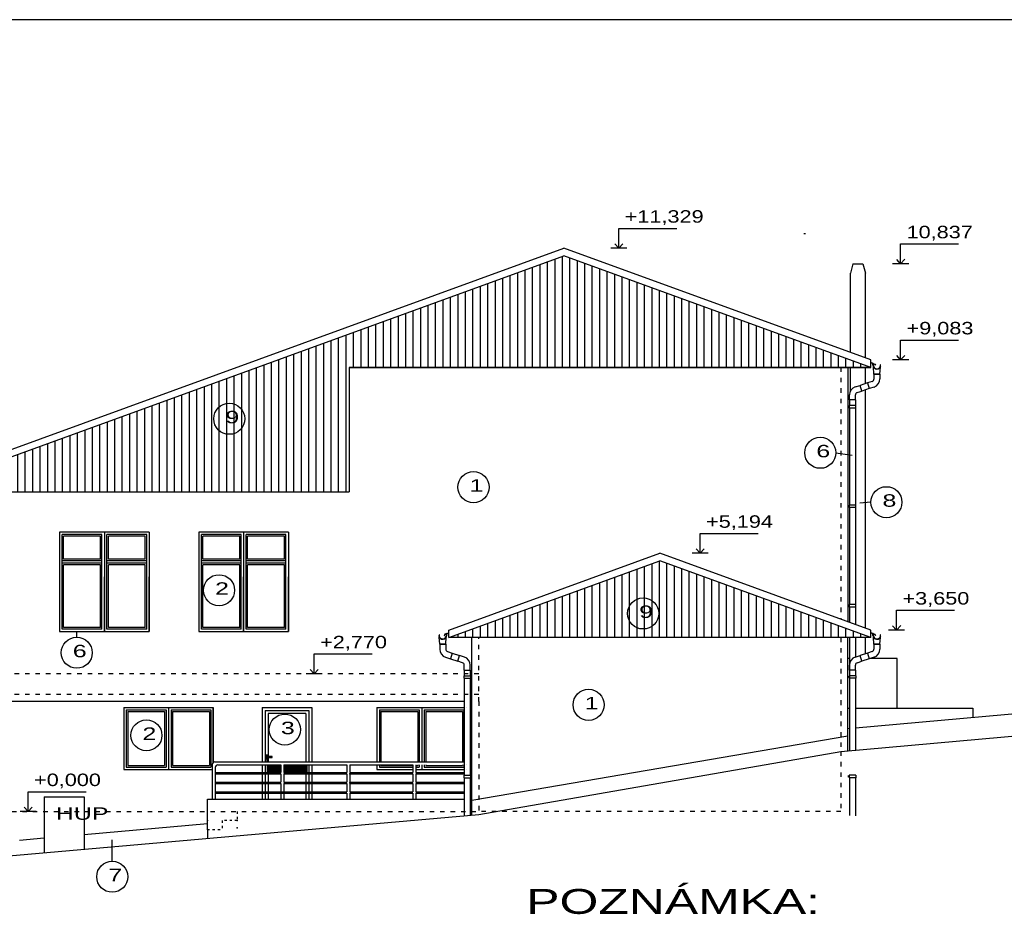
# Model space of a CAD drawing. Extents: x -196363 to 396902, y -489949 to -260582.
# Tile 134 of 256: x 217621 to 237417, y -418127 to -400137. Entities that reach past the tile are written whole.
import ezdxf

# ---------------------------------------------------------------- set-up
doc = ezdxf.new("R2010")
doc.units = 0
doc.header["$MEASUREMENT"] = 0
doc.linetypes.add('DASHED1', pattern=[1, 0.3, -0.4, 0.3])
for name, color, linetype in [('dvere', 1, 'Continuous'), ('koty', 1, 'Continuous'), ('legenda', 1, 'Continuous'), ('navrh', 2, 'Continuous'), ('noszdiv', 1, 'Continuous'), ('okapy', 9, 'Continuous'), ('okna', 2, 'Continuous')]:
    doc.layers.add(name, color=color, linetype=linetype)
doc.styles.add('SPIRITTXTSTYLE1', font='ROMAN')
doc.styles.add('SPIRITTXTSTYLE2', font='txt')
doc.styles.add('SPIRITTXTSTYLE4', font='ORIG')
pattern_1 = [(270.00003, (449634.06, -663350), (150, 7.3e-05), [])]

msp = doc.modelspace()

# ---------------------------------------------------------------- hatches: boundary and pattern name
at = {"layer": 'navrh', "linetype": 'Continuous', "ltscale": 300}
h = msp.add_hatch(dxfattribs=at)
h.set_pattern_fill('ZdivNP', color=2, scale=11.90625, angle=225.000023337, style=0, pattern_type=2)
h.set_pattern_definition(pattern_1)
h.paths.add_polyline_path([(215523.90625, -409628.5), (224243.875, -409628.5), (224243.90625, -407128.53125), (234733.85938, -407128.53125), (228563.21875, -404882.625)], flags=0)
h = msp.add_hatch(dxfattribs=at)
h.set_pattern_fill('ZdivNP', color=2, scale=11.90625, angle=225.000023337, style=0, pattern_type=2)
h.set_pattern_definition(pattern_1)
h.paths.add_polyline_path([(234733.875, -412561.71875), (230491.40625, -411017.625), (226248.9375, -412561.71875)], flags=0)

# ---------------------------------------------------------------- linework, layer by layer
at = {"layer": 'dvere', "color": 2, "linetype": 'Continuous', "ltscale": 300}
for p, q in [((222553.9375, -414026.75, 900), (223433.92188, -414026.75, 900)), ((222553.95312, -414026.71875, 900), (222553.95312, -415061.71875, 900)), ((223373.92188, -414086.71875, 900), (222613.9375, -414086.71875, 900)), ((222613.9375, -414086.71875, 900), (222613.9375, -414956.375, 900)), ((223373.92188, -414086.71875, 900), (223373.92188, -415061.71875, 900)), ((223433.92188, -414026.75, 900), (223433.92188, -415061.71875, 900)), ((222608.32812, -414924.46875, 900), (222568.3125, -414924.46875, 900)), ((222568.3125, -414924.46875, 900), (222568.3125, -415061.71875, 900)), ((222608.32812, -414956.375, 900), (222608.32812, -414924.46875, 900)), ((222553.95312, -415121.71875, 900), (222553.95312, -415271.71875, 900)), ((222699.5625, -414956.375, 900), (222584.5625, -414956.375, 900)), ((222584.5625, -414956.375, 900), (222584.5625, -414971.375, 900)), ((222584.5625, -414971.375, 900), (222699.5625, -414971.375, 900)), ((222593.9375, -415121.71875, 900), (222593.9375, -415264.46875, 900)), ((222593.9375, -415129.40625, 900), (222870.21875, -415129.40625, 900)), ((222608.32812, -415061.71875, 900), (222608.32812, -414971.375, 900)), ((222613.9375, -414971.375, 900), (222613.9375, -415061.71875, 900)), ((222699.5625, -414971.375, 900), (222699.5625, -414956.375, 900)), ((222930.1875, -415129.40625, 900), (223393.92188, -415129.40625, 900)), ((223393.92188, -415129.40625, 900), (223393.92188, -415264.46875, 900)), ((223433.92188, -415121.71875, 900), (223433.92188, -415271.71875, 900)), ((222553.95312, -415301.71875, 900), (222553.95312, -415466.71875, 900)), ((222593.9375, -415144.4375, 900), (222870.21875, -415144.4375, 900)), ((222593.9375, -415159.4375, 900), (222870.21875, -415159.4375, 900)), ((222593.9375, -415174.4375, 900), (222870.21875, -415174.4375, 900)), ((222593.9375, -415189.4375, 900), (222870.21875, -415189.4375, 900)), ((222593.9375, -415204.4375, 900), (222870.21875, -415204.4375, 900)), ((222593.9375, -415219.46875, 900), (222870.21875, -415219.46875, 900)), ((222593.9375, -415234.46875, 900), (222870.21875, -415234.46875, 900)), ((222593.9375, -415249.46875, 900), (222870.21875, -415249.46875, 900)), ((222593.9375, -415264.46875, 900), (222870.21875, -415264.46875, 900)), ((222613.9375, -415264.46875, 900), (222613.9375, -415271.71875, 900)), ((222613.9375, -415301.71875, 900), (222613.9375, -415466.71875, 900)), ((222930.1875, -415144.4375, 900), (223393.92188, -415144.4375, 900)), ((222930.1875, -415159.4375, 900), (223393.92188, -415159.4375, 900)), ((222930.1875, -415174.4375, 900), (223393.92188, -415174.4375, 900)), ((222930.1875, -415189.4375, 900), (223393.92188, -415189.4375, 900)), ((222930.1875, -415204.4375, 900), (223393.92188, -415204.4375, 900)), ((222930.1875, -415219.46875, 900), (223393.92188, -415219.46875, 900)), ((222930.1875, -415234.46875, 900), (223393.92188, -415234.46875, 900)), ((222930.1875, -415249.46875, 900), (223393.92188, -415249.46875, 900)), ((222930.1875, -415264.46875, 900), (223393.92188, -415264.46875, 900)), ((223373.92188, -415264.46875, 900), (223373.92188, -415271.71875, 900)), ((223373.92188, -415301.71875, 900), (223373.92188, -415466.71875, 900)), ((223433.92188, -415301.71875, 900), (223433.92188, -415466.71875, 900)), ((222553.95312, -415496.71875, 900), (222553.95312, -415661.6875, 900)), ((222613.9375, -415496.71875, 900), (222613.95312, -415661.6875, 900)), ((223373.92188, -415496.71875, 900), (223373.92188, -415661.6875, 900)), ((223433.92188, -415496.71875, 900), (223433.92188, -415661.6875, 900)), ((222553.95312, -415691.71875, 900), (222553.95312, -415811.71875, 900)), ((222613.95312, -415691.71875, 900), (222613.95312, -415811.71875, 900)), ((223373.92188, -415691.71875, 900), (223373.92188, -415811.71875, 900)), ((223433.92188, -415691.71875, 900), (223433.92188, -415811.71875, 900))]:
    msp.add_line(p, q, dxfattribs=at)
for p in [(222588.3125, -414999.5, 900), (222642.0625, -414963.90625, 900)]:
    msp.add_point(p, dxfattribs=at)
at = {"layer": 'koty', "color": 1, "linetype": 'Continuous', "ltscale": 304.799988}
for p, q in [((229666.45312, -404732.40625), (229666.45312, -404332.40625)), ((229666.45312, -404732.40625), (229749.79688, -404641.125)), ((229829.17188, -404732.40625), (229503.73438, -404732.40625)), ((229666.45312, -404732.40625), (229587.07812, -404645.09375)), ((235333.07812, -405045.78125), (235333.07812, -404645.78125)), ((235333.07812, -405045.78125), (235253.70312, -404958.46875)), ((235333.07812, -405045.78125), (235416.42188, -404954.5)), ((235495.79688, -405045.78125), (235170.35938, -405045.78125)), ((235333.07812, -406978.53125), (235333.07812, -406578.53125)), ((235495.79688, -406978.53125), (235170.35938, -406978.53125)), ((235333.07812, -406978.53125), (235253.70312, -406891.21875)), ((235333.07812, -406978.53125), (235416.42188, -406887.25)), ((231302.17188, -410867.59375), (231302.17188, -410467.59375)), ((231302.17188, -410867.59375), (231222.79688, -410780.28125)), ((231302.17188, -410867.59375), (231385.51562, -410776.3125)), ((231464.89062, -410867.59375), (231139.45312, -410867.59375)), ((235250.8125, -412411.71875), (235250.8125, -412011.71875)), ((235250.8125, -412411.71875), (235171.4375, -412324.40625)), ((235250.8125, -412411.71875), (235334.15625, -412320.4375)), ((235413.53125, -412411.71875), (235088.09375, -412411.71875)), ((223541.79688, -413291.75), (223541.79688, -412891.75)), ((223704.51562, -413291.75), (223379.07812, -413291.75)), ((223541.79688, -413291.75), (223462.42188, -413204.4375)), ((223541.79688, -413291.75), (223625.14062, -413200.46875)), ((217790.26562, -416061.75), (217790.26562, -415661.75)), ((217952.98438, -416061.75), (217627.54688, -416061.75)), ((217790.26562, -416061.75), (217710.89062, -415974.4375)), ((217790.26562, -416061.75), (217873.60938, -415970.46875))]:
    msp.add_line(p, q, dxfattribs=at)
at = {"layer": 'koty', "color": 1, "linetype": 'Continuous', "ltscale": 509.015991}
for p, q in [((229666.45312, -404332.40625, -1154.94592), (230832.96875, -404332.40625, -1154.94592)), ((235333.07812, -404645.78125, -1154.94592), (236499.57812, -404645.78125, -1154.94592)), ((235333.07812, -406578.53125, -1154.94592), (236499.57812, -406578.53125, -1154.94592)), ((231302.17188, -410467.59375, -1154.94592), (232468.64062, -410467.59375, -1154.94592)), ((235250.8125, -412011.71875, -1154.94592), (236417.29688, -412011.71875, -1154.94592)), ((223541.79688, -412891.75, -1154.94592), (224708.29688, -412891.75, -1154.94592)), ((217790.26562, -415661.75, -1154.94592), (218956.78125, -415661.75, -1154.94592))]:
    msp.add_line(p, q, dxfattribs=at)
at = {"layer": 'legenda', "color": 1, "linetype": 'Continuous', "ltscale": 600}
msp.add_line((245081.375, -400136.5625, 3523.79956), (203081.39062, -400136.5625, 3523.79956), dxfattribs=at)
at = {"layer": 'legenda', "color": 1, "linetype": 'Continuous', "ltscale": 300}
for p, q in [((234030.14062, -408845.625, 10), (234360.89062, -408893.75, 10)), ((234734.96875, -409839.59375, 10), (234513.76562, -409861.40625, 10)), ((218767.71875, -412554.21875, 10), (218767.71875, -412441.75, 10)), ((219481.34375, -417057.875, 10), (219477.10938, -416629.5, 10))]:
    msp.add_line(p, q, dxfattribs=at)
for centre in [(221835.3125, -408162.15625, -1723.79968), (233717.67188, -408845.625, -1723.79968), (226745.70312, -409536.65625, -1723.79968), (235047.4375, -409839.59375, -1723.79968), (221628.4375, -411609.8125, -1723.79968), (230155.60938, -412076.65625, -1723.79968), (218767.71875, -412866.6875, -1723.79968), (229059.39062, -413913.5625, -1723.79968), (222951.48438, -414413.09375, -1723.79968), (220169.03125, -414527.75, -1723.79968), (219481.34375, -417370.3125, -1723.79968)]:
    msp.add_circle(centre, 312.45789, dxfattribs=at)
at = {"layer": 'navrh', "color": 2, "linetype": 'Continuous', "ltscale": 300}
for p, q in [((215523.90625, -409478.5, 900), (228563.21875, -404732.625, 900)), ((234733.85938, -406978.53125, 900), (228563.21875, -404732.625, 900)), ((215523.90625, -409628.5, 900), (228563.21875, -404882.625, 900)), ((234733.85938, -407128.53125, 900), (228563.21875, -404882.625, 900)), ((234733.85938, -407128.53125, 900), (234733.85938, -406978.53125, 900)), ((224243.90625, -407128.53125, 900), (224243.875, -409628.5, 900)), ((224243.90625, -407128.53125, 900), (234733.85938, -407128.53125, 900)), ((234733.85938, -407128.53125, 900), (224243.90625, -407128.53125, 900)), ((215523.90625, -409628.5, 900), (224243.875, -409628.5, 900)), ((219323.9375, -410441.75, 900), (218423.95312, -410441.75, 900)), ((220223.92188, -410441.75, 900), (219323.9375, -410441.75, 900)), ((222123.92188, -410441.75, 900), (221223.9375, -410441.75, 900)), ((223023.90625, -410441.75, 900), (222123.92188, -410441.75, 900)), ((226248.9375, -412411.71875, 900), (230491.40625, -410867.59375, 900)), ((234733.875, -412411.71875, 900), (230491.40625, -410867.59375, 900)), ((226248.9375, -412561.71875, 900), (230491.40625, -411017.625, 900)), ((234733.875, -412561.71875, 900), (230491.40625, -411017.625, 900)), ((226248.9375, -412561.71875, 900), (226248.9375, -412411.71875, 900)), ((234733.875, -412561.71875, 900), (226248.9375, -412561.71875, 900)), ((226708.9375, -416134.0625, 900), (226708.9375, -412561.71875, 900)), ((234273.90625, -414839.125, 900), (234273.90625, -412561.71875, 900)), ((234733.875, -412561.71875, 900), (234733.875, -412411.71875, 900)), ((226558.95312, -413846.75, 900), (215983.9375, -413846.75, 900)), ((226708.9375, -413846.75, 900), (226678.95312, -413846.75, 900)), ((221493.95312, -415111.71875, 900), (221493.95312, -415811.71875, 900)), ((221543.95312, -415061.71875, 900), (226558.95312, -415061.71875, 900)), ((221603.96875, -415121.71875, 900), (222870.21875, -415121.71875, 900)), ((222870.21875, -415121.71875, 900), (222870.21875, -415271.71875, 900)), ((222930.1875, -415121.71875, 900), (224196.45312, -415121.71875, 900)), ((222930.1875, -415121.71875, 900), (222930.1875, -415271.71875, 900)), ((224196.45312, -415121.71875, 900), (224196.45312, -415271.71875, 900)), ((224256.45312, -415121.71875, 900), (225522.6875, -415121.71875, 900)), ((224256.45312, -415121.71875, 900), (224256.45312, -415271.71875, 900)), ((225522.6875, -415121.71875, 900), (225522.6875, -415271.71875, 900)), ((225582.70312, -415121.71875, 900), (225582.70312, -415271.71875, 900)), ((225582.70312, -415121.71875, 900), (225582.70312, -415121.71875, 900)), ((226603.92188, -415121.71875, 900), (226603.92188, -415121.71875, 900)), ((226678.95312, -415061.71875, 900), (226708.9375, -415061.71875, 900)), ((226678.95312, -415121.71875, 900), (226708.9375, -415121.71875, 900)), ((221553.98438, -415171.71875, 900), (221553.98438, -415811.71875, 900)), ((221553.98438, -415271.71875, 900), (222870.21875, -415271.71875, 900)), ((221553.98438, -415301.71875, 900), (222870.21875, -415301.71875, 900)), ((222870.21875, -415301.71875, 900), (222870.21875, -415466.71875, 900)), ((222930.1875, -415271.71875, 900), (224196.45312, -415271.71875, 900)), ((222930.1875, -415301.71875, 900), (222930.1875, -415466.71875, 900)), ((222930.1875, -415301.71875, 900), (224196.45312, -415301.71875, 900)), ((224196.45312, -415301.71875, 900), (224196.45312, -415466.71875, 900)), ((224256.45312, -415271.71875, 900), (225522.6875, -415271.71875, 900)), ((224256.45312, -415301.71875, 900), (225522.6875, -415301.71875, 900)), ((224256.45312, -415301.71875, 900), (224256.45312, -415466.71875, 900)), ((225522.6875, -415301.71875, 900), (225522.6875, -415466.71875, 900)), ((225582.70312, -415271.71875, 900), (226558.95312, -415271.71875, 900)), ((225582.70312, -415301.71875, 900), (226558.95312, -415301.71875, 900)), ((225582.70312, -415301.71875, 900), (225582.70312, -415466.71875, 900)), ((226678.95312, -415271.71875, 900), (226708.9375, -415271.71875, 900)), ((226678.95312, -415301.71875, 900), (226708.9375, -415301.71875, 900)), ((221553.98438, -415466.71875, 900), (222870.21875, -415466.71875, 900)), ((221553.98438, -415496.71875, 900), (222870.21875, -415496.71875, 900)), ((222870.21875, -415496.71875, 900), (222870.21875, -415661.6875, 900)), ((222930.1875, -415466.71875, 900), (224196.45312, -415466.71875, 900)), ((222930.1875, -415496.71875, 900), (222930.1875, -415661.6875, 900)), ((222930.1875, -415496.71875, 900), (224196.45312, -415496.71875, 900)), ((224196.45312, -415496.71875, 900), (224196.45312, -415661.6875, 900)), ((224256.45312, -415466.71875, 900), (225522.6875, -415466.71875, 900)), ((224256.45312, -415496.71875, 900), (225522.6875, -415496.71875, 900)), ((224256.45312, -415496.71875, 900), (224256.45312, -415661.6875, 900)), ((225522.6875, -415496.71875, 900), (225522.6875, -415661.6875, 900)), ((225582.70312, -415466.71875, 900), (226558.95312, -415466.71875, 900)), ((225582.70312, -415496.71875, 900), (226558.95312, -415496.71875, 900)), ((225582.70312, -415496.71875, 900), (225582.70312, -415661.6875, 900)), ((226678.95312, -415466.71875, 900), (226708.9375, -415466.71875, 900)), ((226678.95312, -415496.71875, 900), (226708.9375, -415496.71875, 900)), ((221553.98438, -415661.6875, 900), (224196.45312, -415661.6875, 900)), ((221553.98438, -415691.71875, 900), (224196.45312, -415691.71875, 900)), ((222870.21875, -415691.71875, 900), (222870.21875, -415811.71875, 900)), ((222930.1875, -415691.71875, 900), (222930.1875, -415811.71875, 900)), ((224196.45312, -415691.71875, 900), (224196.45312, -415811.71875, 900)), ((224256.45312, -415661.6875, 900), (225522.6875, -415661.6875, 900)), ((224256.45312, -415691.71875, 900), (224256.45312, -415811.71875, 900)), ((224256.45312, -415691.71875, 900), (225522.6875, -415691.71875, 900)), ((225522.6875, -415691.71875, 900), (225522.6875, -415811.71875, 900)), ((225582.70312, -415661.6875, 900), (226558.95312, -415661.6875, 900)), ((225582.70312, -415691.71875, 900), (226558.95312, -415691.71875, 900)), ((225582.70312, -415691.71875, 900), (225582.70312, -415811.71875, 900)), ((226678.95312, -415661.6875, 900), (226708.9375, -415661.6875, 900)), ((226678.95312, -415691.71875, 900), (226708.9375, -415691.71875, 900)), ((221393.96875, -416421.09375, 900), (221393.96875, -415811.71875, 900)), ((221393.96875, -415811.71875, 900), (226558.95312, -415811.71875, 900)), ((226678.95312, -415811.71875, 900), (226708.9375, -415811.71875, 900)), ((221393.96875, -416421.09375, 900), (221393.96875, -416600.78125, 900))]:
    msp.add_line(p, q, dxfattribs=at)
at = {"layer": 'navrh', "color": 2, "linetype": 'DASHED1', "ltscale": 300}
for p, q in [((226848.9375, -413846.75, 900), (226848.9375, -412561.71875, 900)), ((217253.9375, -416061.71875, 900), (226817.76562, -416061.71875, 900))]:
    msp.add_line(p, q, dxfattribs=at)
at = {"layer": 'navrh', "color": 2, "linetype": 'DASHED1', "ltscale": 150}
for p, q in [((221993.9375, -416061.75, 900), (221993.9375, -416241.40625, 900)), ((221993.9375, -416241.40625, 900), (221693.95312, -416241.40625, 900)), ((221693.95312, -416241.40625, 900), (221693.95312, -416421.09375, 900)), ((221393.96875, -416421.09375, 900), (221693.95312, -416421.09375, 900))]:
    msp.add_line(p, q, dxfattribs=at)
at = {"layer": 'navrh', "color": 2, "linetype": 'Continuous', "ltscale": 300}
for centre in [(221543.95312, -415111.71875, 900), (221603.96875, -415171.71875, 900)]:
    msp.add_arc(centre, 50, 90.000002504, 180.000005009, dxfattribs=at)
for p in [(224256.45312, -415301.71875, 900), (224256.45312, -415481.71875, 900), (221393.96875, -416241.40625, 900), (221993.9375, -416241.40625, 900), (221993.9375, -416241.40625, 900), (221393.96875, -416421.09375, 900), (221993.9375, -416385.96875, 900), (221993.9375, -416385.96875, 900)]:
    msp.add_point(p, dxfattribs=at)
at = {"layer": 'noszdiv', "color": 1, "linetype": 'DASHED1', "ltscale": 300}
for p, q in [((233418.90625, -404439.75, 2623.80005), (233388.92188, -404439.75, 2623.80005)), ((226848.9375, -413291.75, 2623.80005), (216123.9375, -413291.75, 2623.80005)), ((226848.9375, -413706.71875, 2623.80005), (216123.9375, -413706.71875, 2623.80005)), ((226848.9375, -413846.75, 2623.80005), (226848.9375, -416121.75, 2623.80005)), ((234133.90625, -413831.75, 2623.80005), (234133.90625, -414851.71875, 2623.80005)), ((234133.90625, -414851.71875, 2623.80005), (234133.90625, -416061.71875, 2623.80005)), ((234133.90625, -416061.71875, 2623.80005), (226848.9375, -416061.71875, 2623.80005))]:
    msp.add_line(p, q, dxfattribs=at)
at = {"layer": 'noszdiv', "color": 2, "linetype": 'Continuous', "ltscale": 250}
for p, q in [((234373.90625, -405045.78125), (234323.90625, -405232.40625)), ((234323.90625, -406829.34375), (234323.90625, -405232.40625)), ((234373.90625, -405045.78125), (234573.89062, -405045.78125)), ((234573.89062, -405045.78125), (234623.89062, -405232.4375)), ((234623.89062, -406938.53125), (234623.89062, -405232.4375)), ((234323.875, -407601.875), (234323.875, -407128.53125)), ((234623.89062, -407454.53125), (234623.89062, -407128.53125)), ((234623.89062, -412371.6875), (234623.89062, -407580.71875)), ((234623.89062, -412887.6875), (234623.89062, -412561.71875)), ((234303.8125, -412981.8125), (234273.90625, -412981.8125)), ((235263.90625, -412981.8125), (234722.60938, -412981.8125)), ((235263.90625, -413981.75), (235263.90625, -412981.8125))]:
    msp.add_line(p, q, dxfattribs=at)
at = {"layer": 'noszdiv', "color": 2, "linetype": 'DASHED1', "ltscale": 300}
for p, q in [((234133.875, -407128.53125, 2623.80005), (234133.90625, -412193.34375, 2623.80005)), ((218423.95312, -410441.75, 2623.80005), (218423.95312, -412441.75, 2623.80005)), ((234133.90625, -412561.71875, 2623.80005), (234133.90625, -413831.75, 2623.80005))]:
    msp.add_line(p, q, dxfattribs=at)
at = {"layer": 'noszdiv', "color": 2, "linetype": 'Continuous', "ltscale": 300}
for p, q in [((234273.875, -407128.53125, 2623.80005), (234273.90625, -412244.3125, 2623.80005)), ((219323.9375, -410441.75, 2623.80005), (219323.9375, -412441.75, 2623.80005)), ((221223.9375, -410441.75, 2623.80005), (221223.9375, -412441.75, 2623.80005)), ((222123.92188, -410441.75, 2623.80005), (222123.92188, -412441.75, 2623.80005)), ((219323.9375, -412441.75, 2623.80005), (219323.9375, -411341.75, 2623.80005)), ((220223.92188, -412441.75, 2623.80005), (220223.92188, -411341.75, 2623.80005)), ((222123.92188, -412441.75, 2623.80005), (222123.92188, -411341.75, 2623.80005)), ((223023.90625, -412441.75, 2623.80005), (223023.90625, -411341.75, 2623.80005)), ((218423.95312, -412441.75, 2623.80005), (219323.9375, -412441.75, 2623.80005)), ((219323.9375, -412441.75, 2623.80005), (220223.92188, -412441.75, 2623.80005)), ((221223.9375, -412441.75, 2623.80005), (222123.92188, -412441.75, 2623.80005)), ((222123.92188, -412441.75, 2623.80005), (223023.90625, -412441.75, 2623.80005)), ((219713.92188, -413966.71875, 2623.80005), (219713.92188, -415216.71875, 2623.80005)), ((221513.89062, -415071.78125, 2623.80005), (221513.89062, -413966.71875, 2623.80005)), ((222493.9375, -413966.75, 2623.80005), (223493.9375, -413966.71875, 2623.80005)), ((222493.9375, -413966.75, 2623.80005), (222493.9375, -415061.71875, 2623.80005)), ((223493.9375, -413966.71875, 2623.80005), (223493.9375, -415061.71875, 2623.80005)), ((224803.9375, -413966.71875, 2623.80005), (224803.9375, -415061.71875, 2623.80005)), ((226708.9375, -415834.0625, 2623.80005), (234273.90625, -414539.125, 2623.80005)), ((222493.9375, -415121.71875, 2623.80005), (222493.9375, -415271.71875, 2623.80005)), ((223493.9375, -415121.71875, 2623.80005), (223493.9375, -415271.71875, 2623.80005)), ((224803.9375, -415121.71875, 2623.80005), (224803.9375, -415216.71875, 2623.80005)), ((219713.92188, -415216.71875, 2623.80005), (221493.95312, -415216.71875, 2623.80005)), ((222493.9375, -415301.71875, 2623.80005), (222493.9375, -415466.71875, 2623.80005)), ((223493.9375, -415301.71875, 2623.80005), (223493.9375, -415466.71875, 2623.80005)), ((224803.9375, -415216.71875, 2623.80005), (225522.6875, -415216.71875, 2623.80005)), ((225582.70312, -415216.71875, 2623.80005), (226558.95312, -415216.71875, 2623.80005)), ((226603.92188, -415216.71875, 2623.80005), (226603.92188, -415216.71875, 2623.80005)), ((222493.9375, -415496.71875, 2623.80005), (222493.9375, -415661.6875, 2623.80005)), ((223493.9375, -415496.71875, 2623.80005), (223493.9375, -415661.6875, 2623.80005)), ((222493.9375, -415691.71875, 2623.80005), (222493.9375, -415811.71875, 2623.80005)), ((223493.9375, -415691.71875, 2623.80005), (223493.9375, -415811.71875, 2623.80005)), ((218113.9375, -415761.75, 2623.80005), (218113.9375, -416888.8125, 2623.80005)), ((218113.9375, -415761.75, 2623.80005), (218913.9375, -415761.75, 2623.80005)), ((218913.9375, -415761.75, 2623.80005), (218913.9375, -416818.5625, 2623.80005)), ((218913.9375, -416518.5625, 2623.80005), (221393.96875, -416300.78125, 2623.80005)), ((217613.9375, -416632.71875, 2623.80005), (218113.9375, -416588.8125, 2623.80005))]:
    msp.add_line(p, q, dxfattribs=at)
at = {"layer": 'noszdiv', "color": 1, "linetype": 'Continuous', "ltscale": 300}
for p, q in [((234273.90625, -413981.75, 2623.80005), (234303.85938, -413981.75, 2623.80005)), ((234423.875, -414375.59375, 2623.80005), (238819.75, -413979.59375, 2623.80005)), ((234423.875, -413981.75, 2623.80005), (236783.89062, -413981.75, 2623.80005)), ((236783.89062, -413981.75, 2623.80005), (236783.89062, -414163, 2623.80005)), ((234133.90625, -414851.71875, 2623.80005), (238838.35938, -414427.90625, 2623.80005)), ((234273.90625, -414389.125, 2623.80005), (234303.85938, -414386.40625, 2623.80005)), ((226848.9375, -416121.75, 2623.80005), (234133.90625, -414851.71875, 2623.80005)), ((211703.9375, -417451.71875, 2623.80005), (226848.9375, -416121.75, 2623.80005))]:
    msp.add_line(p, q, dxfattribs=at)
at = {"layer": 'okapy', "color": 9, "linetype": 'Continuous', "ltscale": 0.00079375}
for p, q in [((234780.82812, -407048.875), (234733.85938, -407031.75)), ((234776.8125, -407050.9375), (234733.85938, -407035.3125)), ((234776.8125, -407084.125), (234776.8125, -407050.9375)), ((234780.82812, -407084.125), (234780.82812, -407048.875)), ((234780.82812, -407048.875), (234814.25, -407061.03125)), ((234784.54688, -407107.40625), (234782.85938, -407084.03125)), ((234795.8125, -407263.09375), (234785.45312, -407120)), ((234819.35938, -407086.46875), (234813.65625, -407074.21875)), ((234814.25, -407061.03125), (234824.90625, -407083.875)), ((234824.90625, -407083.875), (234819.35938, -407086.46875)), ((234915.8125, -407263.09375), (234926.40625, -407119.59375)), ((234927.375, -407106.625), (234929.01562, -407084.03125)), ((234933.625, -407097.84375), (234929.6875, -407097.125)), ((234761.28125, -407409.875), (234666.1875, -407440.78125)), ((234915.8125, -407263.09375), (234795.8125, -407263.09375)), ((234795.8125, -407263.09375), (234795.8125, -407288.09375)), ((234795.8125, -407263.09375), (234795.8125, -407362.3125)), ((234795.8125, -407263.09375), (234915.8125, -407263.09375)), ((234915.8125, -407263.09375), (234915.8125, -407288.09375)), ((234915.8125, -407263.09375), (234915.8125, -407361.71875)), ((234421.28125, -407520.34375), (234516.39062, -407489.4375)), ((234458.375, -407634.46875), (234553.46875, -407603.5625)), ((234666.1875, -407440.78125), (234516.39062, -407489.4375)), ((234553.46875, -407603.5625), (234516.39062, -407489.4375)), ((234703.26562, -407554.90625), (234553.46875, -407603.5625)), ((234666.1875, -407440.78125), (234703.26562, -407554.90625)), ((234798.375, -407524.03125), (234703.26562, -407554.90625)), ((234303.8125, -407781.25), (234303.8125, -407682.625)), ((234303.8125, -407781.25), (234303.8125, -407897.4375)), ((234423.8125, -407781.25), (234303.8125, -407781.25)), ((234423.8125, -407781.25), (234423.8125, -407682.03125)), ((234423.8125, -407781.25), (234423.8125, -407897.4375)), ((234298.82812, -407918.4375), (234273.84375, -407918.4375)), ((234298.82812, -407926.46875), (234273.84375, -407926.46875)), ((234298.82812, -407897.4375), (234298.82812, -407947.4375)), ((234428.82812, -407897.4375), (234298.82812, -407897.4375)), ((234428.82812, -407947.4375), (234298.82812, -407947.4375)), ((234303.8125, -407947.4375), (234303.8125, -409897.4375)), ((234423.8125, -407947.4375), (234423.8125, -409897.4375)), ((234428.82812, -407897.4375), (234428.82812, -407947.4375)), ((234298.82812, -409918.4375), (234273.84375, -409918.4375)), ((234298.82812, -409926.46875), (234273.84375, -409926.46875)), ((234298.82812, -409897.4375), (234298.82812, -409947.4375)), ((234428.82812, -409897.4375), (234298.82812, -409897.4375)), ((234428.82812, -409947.4375), (234298.82812, -409947.4375)), ((234303.8125, -409947.4375), (234303.8125, -411897.4375)), ((234423.8125, -409947.4375), (234423.8125, -411897.4375)), ((234428.82812, -409897.4375), (234428.82812, -409947.4375)), ((234298.82812, -411918.4375), (234273.84375, -411918.4375)), ((234298.82812, -411926.46875), (234273.84375, -411926.46875)), ((234298.82812, -411897.4375), (234298.82812, -411947.4375)), ((234428.82812, -411897.4375), (234298.82812, -411897.4375)), ((234428.82812, -411947.4375), (234298.82812, -411947.4375)), ((234303.8125, -411947.4375), (234303.8125, -412255.1875)), ((234423.8125, -411947.4375), (234423.8125, -412298.84375)), ((234428.82812, -411897.4375), (234428.82812, -411947.4375)), ((226049.15625, -412531), (226053.10938, -412530.3125)), ((226055.40625, -412539.78125), (226053.78125, -412517.21875)), ((226066.96875, -412696.28125), (226056.375, -412552.75)), ((226168.54688, -412494.1875), (226157.875, -412517.03125)), ((226157.875, -412517.03125), (226163.4375, -412519.625)), ((226163.4375, -412519.625), (226169.14062, -412507.375)), ((226201.95312, -412482.03125), (226168.54688, -412494.1875)), ((226186.96875, -412696.28125), (226197.34375, -412553.1875)), ((226198.23438, -412540.5625), (226199.92188, -412517.21875)), ((226201.95312, -412482.03125), (226248.9375, -412464.90625)), ((226201.95312, -412517.28125), (226201.95312, -412482.03125)), ((226205.96875, -412484.09375), (226248.9375, -412468.46875)), ((226205.96875, -412517.28125), (226205.96875, -412484.09375)), ((234303.8125, -412561.71875), (234303.8125, -413897.4375)), ((234423.8125, -412561.71875), (234423.8125, -412952.71875)), ((234780.85938, -412482.03125), (234733.875, -412464.90625)), ((234776.84375, -412484.09375), (234733.875, -412468.46875)), ((234776.84375, -412517.28125), (234776.84375, -412484.09375)), ((234780.85938, -412517.28125), (234780.85938, -412482.03125)), ((234780.85938, -412482.03125), (234814.26562, -412494.1875)), ((234784.57812, -412540.5625), (234782.89062, -412517.21875)), ((234795.84375, -412696.28125), (234785.46875, -412553.1875)), ((234819.375, -412519.625), (234813.67188, -412507.375)), ((234814.26562, -412494.1875), (234824.9375, -412517.03125)), ((234824.9375, -412517.03125), (234819.375, -412519.625)), ((234915.84375, -412696.28125), (234926.4375, -412552.75)), ((234927.40625, -412539.78125), (234929.04688, -412517.21875)), ((234933.65625, -412531), (234929.70312, -412530.3125)), ((226066.96875, -412696.28125), (226186.96875, -412696.28125)), ((226066.96875, -412696.28125), (226066.96875, -412721.28125)), ((226186.96875, -412696.28125), (226066.96875, -412696.28125)), ((226066.96875, -412696.28125), (226066.96875, -412794.90625)), ((226186.96875, -412696.28125), (226186.96875, -412721.28125)), ((226186.96875, -412696.28125), (226186.96875, -412795.5)), ((234915.84375, -412696.28125), (234795.84375, -412696.28125)), ((234795.84375, -412696.28125), (234795.84375, -412721.28125)), ((234795.84375, -412696.28125), (234795.84375, -412795.5)), ((234795.84375, -412696.28125), (234915.84375, -412696.28125)), ((234915.84375, -412696.28125), (234915.84375, -412721.28125)), ((234915.84375, -412696.28125), (234915.84375, -412794.90625)), ((226184.42188, -412957.1875), (226279.51562, -412988.0625)), ((226221.5, -412843.03125), (226316.60938, -412873.9375)), ((226316.60938, -412873.9375), (226279.51562, -412988.0625)), ((226316.60938, -412873.9375), (226466.375, -412922.625)), ((226429.29688, -413036.75), (226466.375, -412922.625)), ((226561.48438, -412953.53125), (226466.375, -412922.625)), ((234421.34375, -412953.53125), (234516.4375, -412922.625)), ((234666.20312, -412873.9375), (234516.4375, -412922.625)), ((234553.51562, -413036.75), (234516.4375, -412922.625)), ((234761.3125, -412843.03125), (234666.20312, -412873.9375)), ((234666.20312, -412873.9375), (234703.29688, -412988.0625)), ((234798.39062, -412957.1875), (234703.29688, -412988.0625)), ((226279.51562, -412988.0625), (226429.29688, -413036.75)), ((226524.39062, -413067.65625), (226429.29688, -413036.75)), ((226558.95312, -413214.40625), (226558.95312, -413115.1875)), ((226678.95312, -413214.40625), (226678.95312, -413115.78125)), ((234303.85938, -413214.40625), (234303.85938, -413115.78125)), ((234423.875, -413214.40625), (234423.875, -413115.1875)), ((234458.42188, -413067.65625), (234553.51562, -413036.75)), ((234703.29688, -412988.0625), (234553.51562, -413036.75)), ((226553.9375, -413330.59375), (226553.9375, -413380.625)), ((226553.9375, -413330.59375), (226683.9375, -413330.59375)), ((226558.95312, -413214.40625), (226558.95312, -413330.59375)), ((226558.95312, -413214.40625), (226678.95312, -413214.40625)), ((226678.95312, -413214.40625), (226678.95312, -413330.59375)), ((226683.9375, -413330.59375), (226683.9375, -413380.625)), ((226683.9375, -413351.625), (226708.92188, -413351.625)), ((234298.875, -413351.625), (234273.90625, -413351.625)), ((234298.875, -413330.59375), (234298.875, -413380.625)), ((234428.875, -413330.59375), (234298.875, -413330.59375)), ((234303.85938, -413214.40625), (234303.85938, -413330.59375)), ((234423.875, -413214.40625), (234303.85938, -413214.40625)), ((234423.875, -413214.40625), (234423.875, -413330.59375)), ((234428.875, -413330.59375), (234428.875, -413380.625)), ((226553.9375, -413380.625), (226683.9375, -413380.625)), ((226558.95312, -413380.625), (226558.95312, -415330.59375)), ((226678.95312, -413380.625), (226678.95312, -415330.59375)), ((226683.9375, -413359.625), (226708.92188, -413359.625)), ((234298.875, -413359.625), (234273.90625, -413359.625)), ((234428.875, -413380.625), (234298.875, -413380.625)), ((234303.85938, -413380.625), (234303.85938, -414836.4375)), ((234423.875, -413380.625), (234423.875, -414825.59375)), ((226553.9375, -415330.59375), (226553.9375, -415380.625)), ((226553.9375, -415330.59375), (226683.9375, -415330.59375)), ((226683.9375, -415330.59375), (226683.9375, -415380.625)), ((234298.875, -415330.59375), (234298.875, -415380.625)), ((234428.875, -415330.59375), (234298.875, -415330.59375)), ((234428.875, -415330.59375), (234428.875, -415380.625)), ((226553.9375, -415380.625), (226683.9375, -415380.625)), ((226558.95312, -415380.625), (226558.95312, -416147.21875)), ((226678.95312, -415380.625), (226678.95312, -416136.6875)), ((226683.9375, -415351.625), (226708.92188, -415351.625)), ((226683.9375, -415359.625), (226708.92188, -415359.625)), ((234298.875, -415351.625), (234273.90625, -415351.625)), ((234298.875, -415359.625), (234273.90625, -415359.625)), ((234428.875, -415380.625), (234298.875, -415380.625)), ((234303.85938, -415380.625), (234303.85938, -416136.6875)), ((234423.875, -415380.625), (234423.875, -416147.21875))]:
    msp.add_line(p, q, dxfattribs=at)
for centre, radius, start, end in [((234855.84375, -407084.125), 78.99572, 180.000005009, 349.999328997), ((234855.84375, -407084.125), 74.99572, 180.000005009, 350.001897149), ((234855.9375, -407084.03125), 73.08276, 168.228542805, 363.852892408), ((234789.26562, -407069.40625), 4.88481, 227.471663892, 536.804073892), ((234923.90625, -407079.375), 4.95888, 3.148096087, 312.774087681), ((234745.82812, -407362.3125), 50, 288.003505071, 360.000010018), ((234745.82812, -407362.3125), 170, 288.001374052, 360.200626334), ((234473.79688, -407682.03125), 169.99899, 107.993432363, 180.200662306), ((234473.82812, -407682.03125), 50.00179, 108.003493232, 180.000005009), ((226126.95312, -412517.28125), 78.99572, 189.997421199, 360.002386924), ((226126.95312, -412517.28125), 74.99572, 189.997421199, 360.002386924), ((226126.84375, -412517.21875), 73.08276, 176.144049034, 371.771868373), ((226058.89062, -412512.53125), 4.95888, 227.282508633, 536.915651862), ((226193.53125, -412502.5625), 4.88481, 3.087200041, 312.405612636), ((234855.85938, -412517.28125), 78.99572, 180.000005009, 349.999328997), ((234855.85938, -412517.28125), 74.99572, 180.000005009, 350.001897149), ((234855.96875, -412517.21875), 73.08276, 168.228542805, 363.852892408), ((234789.29688, -412502.5625), 4.88481, 227.471663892, 536.804073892), ((234923.9375, -412512.53125), 4.95888, 3.148096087, 312.774087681), ((226236.95312, -412795.5), 170, 179.796233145, 251.998709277), ((226236.95312, -412795.5), 50, 180.000005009, 251.998709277), ((226508.96875, -413115.1875), 169.99899, 359.799366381, 432.006569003), ((234473.84375, -413115.1875), 169.99899, 107.993432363, 180.200662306), ((234745.85938, -412795.5), 50, 288.003505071, 360.000010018), ((234745.85938, -412795.5), 170, 288.001374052, 360.200626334), ((226508.9375, -413115.1875), 50.00179, 0, 71.996511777), ((234473.875, -413115.1875), 50.00179, 108.003493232, 180.000005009)]:
    msp.add_arc(centre, radius, start, end, dxfattribs=at)
at = {"layer": 'okna', "color": 2, "linetype": 'Continuous', "ltscale": 300}
for p, q in [((218423.95312, -410441.75, 2547.59985), (218423.95312, -412441.75, 2547.59985)), ((219273.9375, -410491.75, 2547.59985), (218473.9375, -410491.75, 2547.59985)), ((218473.9375, -412391.75, 2547.59985), (218473.9375, -410491.75, 2547.59985)), ((219243.92188, -410521.75, 2547.59985), (218503.95312, -410521.75, 2547.59985)), ((218503.95312, -410986.75, 2547.59985), (218503.95312, -410521.75, 2547.59985)), ((219243.92188, -410986.75, 2547.59985), (219243.92188, -410521.75, 2547.59985)), ((219273.9375, -412391.75, 2547.59985), (219273.9375, -410491.75, 2547.59985)), ((219323.9375, -410441.75, 2547.59985), (219323.9375, -412441.75, 2547.59985)), ((219323.9375, -410441.75, 2547.59985), (219323.9375, -412441.75, 2547.59985)), ((219323.9375, -410441.75, 2547.59985), (219323.9375, -412441.75, 2547.59985)), ((220173.92188, -410491.75, 2547.59985), (219373.92188, -410491.75, 2547.59985)), ((219373.92188, -412391.75, 2547.59985), (219373.92188, -410491.75, 2547.59985)), ((220143.90625, -410521.75, 2547.59985), (219403.9375, -410521.75, 2547.59985)), ((219403.9375, -410986.75, 2547.59985), (219403.9375, -410521.75, 2547.59985)), ((220143.90625, -410986.75, 2547.59985), (220143.90625, -410521.75, 2547.59985)), ((220173.92188, -412391.75, 2547.59985), (220173.92188, -410491.75, 2547.59985)), ((220223.92188, -410441.75, 2547.59985), (220223.92188, -412441.75, 2547.59985)), ((220223.92188, -410441.75, 2547.59985), (220223.92188, -412441.75, 2547.59985)), ((221223.9375, -410441.75, 2547.59985), (221223.9375, -412441.75, 2547.59985)), ((222073.90625, -410491.75, 2547.59985), (221273.90625, -410491.75, 2547.59985)), ((221273.90625, -412391.75, 2547.59985), (221273.90625, -410491.75, 2547.59985)), ((222043.90625, -410521.75, 2547.59985), (221303.92188, -410521.75, 2547.59985)), ((221303.92188, -410986.75, 2547.59985), (221303.92188, -410521.75, 2547.59985)), ((222043.90625, -410986.75, 2547.59985), (222043.90625, -410521.75, 2547.59985)), ((222073.90625, -412391.75, 2547.59985), (222073.90625, -410491.75, 2547.59985)), ((222123.92188, -410441.75, 2547.59985), (222123.92188, -412441.75, 2547.59985)), ((222123.92188, -410441.75, 2547.59985), (222123.92188, -412441.75, 2547.59985)), ((222123.92188, -410441.75, 2547.59985), (222123.92188, -412441.75, 2547.59985)), ((222973.90625, -410491.75, 2547.59985), (222173.90625, -410491.75, 2547.59985)), ((222173.90625, -412391.75, 2547.59985), (222173.90625, -410491.75, 2547.59985)), ((222943.89062, -410521.75, 2547.59985), (222203.90625, -410521.75, 2547.59985)), ((222203.90625, -410986.75, 2547.59985), (222203.90625, -410521.75, 2547.59985)), ((222943.89062, -410986.75, 2547.59985), (222943.89062, -410521.75, 2547.59985)), ((222973.90625, -412391.75, 2547.59985), (222973.90625, -410491.75, 2547.59985)), ((223023.90625, -410441.75, 2547.59985), (223023.90625, -412441.75, 2547.59985)), ((223023.90625, -410441.75, 2547.59985), (223023.90625, -412441.75, 2547.59985)), ((219273.9375, -411016.75, 2547.59985), (218473.9375, -411016.75, 2547.59985)), ((219273.9375, -411066.75, 2547.59985), (218473.9375, -411066.75, 2547.59985)), ((219243.92188, -410986.75, 2547.59985), (218503.95312, -410986.75, 2547.59985)), ((218503.95312, -412361.75, 2547.59985), (218503.95312, -411096.75, 2547.59985)), ((219243.92188, -411096.75, 2547.59985), (218503.95312, -411096.75, 2547.59985)), ((219243.92188, -412361.75, 2547.59985), (219243.92188, -411096.75, 2547.59985)), ((220173.92188, -411016.75, 2547.59985), (219373.92188, -411016.75, 2547.59985)), ((220173.92188, -411066.75, 2547.59985), (219373.92188, -411066.75, 2547.59985)), ((220143.90625, -410986.75, 2547.59985), (219403.9375, -410986.75, 2547.59985)), ((219403.9375, -412361.75, 2547.59985), (219403.9375, -411096.75, 2547.59985)), ((220143.90625, -411096.75, 2547.59985), (219403.9375, -411096.75, 2547.59985)), ((220143.90625, -412361.75, 2547.59985), (220143.90625, -411096.75, 2547.59985)), ((222073.90625, -411016.75, 2547.59985), (221273.90625, -411016.75, 2547.59985)), ((222073.90625, -411066.75, 2547.59985), (221273.90625, -411066.75, 2547.59985)), ((222043.90625, -410986.75, 2547.59985), (221303.92188, -410986.75, 2547.59985)), ((221303.92188, -412361.75, 2547.59985), (221303.92188, -411096.75, 2547.59985)), ((222043.90625, -411096.75, 2547.59985), (221303.92188, -411096.75, 2547.59985)), ((222043.90625, -412361.75, 2547.59985), (222043.90625, -411096.75, 2547.59985)), ((222973.90625, -411016.75, 2547.59985), (222173.90625, -411016.75, 2547.59985)), ((222973.90625, -411066.75, 2547.59985), (222173.90625, -411066.75, 2547.59985)), ((222943.89062, -410986.75, 2547.59985), (222203.90625, -410986.75, 2547.59985)), ((222203.90625, -412361.75, 2547.59985), (222203.90625, -411096.75, 2547.59985)), ((222943.89062, -411096.75, 2547.59985), (222203.90625, -411096.75, 2547.59985)), ((222943.89062, -412361.75, 2547.59985), (222943.89062, -411096.75, 2547.59985)), ((219243.92188, -412361.75, 2547.59985), (218503.95312, -412361.75, 2547.59985)), ((220143.90625, -412361.75, 2547.59985), (219403.9375, -412361.75, 2547.59985)), ((222043.90625, -412361.75, 2547.59985), (221303.92188, -412361.75, 2547.59985)), ((222943.89062, -412361.75, 2547.59985), (222203.90625, -412361.75, 2547.59985)), ((219273.9375, -412391.75, 2547.59985), (218473.9375, -412391.75, 2547.59985)), ((220173.92188, -412391.75, 2547.59985), (219373.92188, -412391.75, 2547.59985)), ((222073.90625, -412391.75, 2547.59985), (221273.90625, -412391.75, 2547.59985)), ((222973.90625, -412391.75, 2547.59985), (222173.90625, -412391.75, 2547.59985)), ((219713.92188, -413966.71875, 2547.59985), (219713.92188, -415216.71875, 2547.59985)), ((219713.92188, -413966.71875, 2547.59985), (220613.90625, -413966.71875, 2547.59985)), ((219763.90625, -414016.71875, 2547.59985), (220563.92188, -414016.71875, 2547.59985)), ((219763.90625, -414016.71875, 2547.59985), (219763.90625, -415166.71875, 2547.59985)), ((219793.92188, -414046.71875, 2547.59985), (220533.90625, -414046.71875, 2547.59985)), ((219793.92188, -414046.71875, 2547.59985), (219793.92188, -415136.71875, 2547.59985)), ((220533.90625, -414046.71875, 2547.59985), (220533.90625, -415136.71875, 2547.59985)), ((220563.92188, -414016.71875, 2547.59985), (220563.92188, -415166.71875, 2547.59985)), ((220613.90625, -413966.71875, 2547.59985), (220613.90625, -415216.71875, 2547.59985)), ((220613.90625, -413966.71875, 2547.59985), (221513.89062, -413966.71875, 2547.59985)), ((220613.90625, -413966.71875, 2547.59985), (220613.90625, -415216.71875, 2547.59985)), ((220663.92188, -414016.71875, 2547.59985), (221463.89062, -414016.71875, 2547.59985)), ((220663.92188, -414016.71875, 2547.59985), (220663.92188, -415166.71875, 2547.59985)), ((220693.90625, -414046.71875, 2547.59985), (221433.90625, -414046.71875, 2547.59985)), ((220693.90625, -414046.71875, 2547.59985), (220693.90625, -415136.71875, 2547.59985)), ((221433.90625, -414046.71875, 2547.59985), (221433.90625, -415136.71875, 2547.59985)), ((221463.89062, -414016.71875, 2547.59985), (221463.89062, -415166.71875, 2547.59985)), ((221513.89062, -413966.71875, 2547.59985), (221513.89062, -415076.375, 2547.59985)), ((224803.9375, -413966.71875, 2547.59985), (224803.9375, -415061.71875, 2547.59985)), ((224803.9375, -413966.71875, 2547.59985), (225703.92188, -413966.71875, 2547.59985)), ((224853.92188, -414016.71875, 2547.59985), (225653.95312, -414016.71875, 2547.59985)), ((224853.92188, -414016.71875, 2547.59985), (224853.92188, -415061.71875, 2547.59985)), ((224883.9375, -414046.71875, 2547.59985), (225623.9375, -414046.71875, 2547.59985)), ((224883.9375, -414046.71875, 2547.59985), (224883.9375, -415061.71875, 2547.59985)), ((225623.9375, -414046.71875, 2547.59985), (225623.9375, -415061.71875, 2547.59985)), ((225653.95312, -414016.71875, 2547.59985), (225653.95312, -415061.71875, 2547.59985)), ((225703.92188, -413966.71875, 2547.59985), (225703.92188, -415061.71875, 2547.59985)), ((225703.92188, -413966.71875, 2547.59985), (226558.95312, -413966.71875, 2547.59985)), ((225703.92188, -413966.71875, 2547.59985), (225703.92188, -415061.71875, 2547.59985)), ((225753.9375, -414016.71875, 2547.59985), (226553.90625, -414016.71875, 2547.59985)), ((225753.9375, -414016.71875, 2547.59985), (225753.9375, -415061.71875, 2547.59985)), ((225783.92188, -414046.71875, 2547.59985), (226523.92188, -414046.71875, 2547.59985)), ((225783.92188, -414046.71875, 2547.59985), (225783.92188, -415061.71875, 2547.59985)), ((226523.92188, -414046.71875, 2547.59985), (226523.92188, -415061.71875, 2547.59985)), ((226553.90625, -414016.71875, 2547.59985), (226553.90625, -415061.71875, 2547.59985)), ((226603.92188, -413966.71875, 2547.59985), (226603.92188, -413966.71875, 2547.59985)), ((219793.92188, -415136.71875, 2547.59985), (220533.90625, -415136.71875, 2547.59985)), ((220693.90625, -415136.71875, 2547.59985), (221433.90625, -415136.71875, 2547.59985)), ((224803.9375, -415121.71875, 2547.59985), (224803.9375, -415216.71875, 2547.59985)), ((224853.92188, -415121.71875, 2547.59985), (224853.92188, -415166.71875, 2547.59985)), ((224883.9375, -415121.71875, 2547.59985), (224883.9375, -415136.71875, 2547.59985)), ((224883.9375, -415136.71875, 2547.59985), (225522.6875, -415136.71875, 2547.59985)), ((225582.70312, -415136.71875, 2547.59985), (225623.9375, -415136.71875, 2547.59985)), ((225623.9375, -415121.71875, 2547.59985), (225623.9375, -415136.71875, 2547.59985)), ((225653.95312, -415121.71875, 2547.59985), (225653.95312, -415166.71875, 2547.59985)), ((225703.92188, -415121.71875, 2547.59985), (225703.92188, -415216.71875, 2547.59985)), ((225703.92188, -415121.71875, 2547.59985), (225703.92188, -415216.71875, 2547.59985)), ((225753.9375, -415121.71875, 2547.59985), (225753.9375, -415166.71875, 2547.59985)), ((225783.92188, -415121.71875, 2547.59985), (225783.92188, -415136.71875, 2547.59985)), ((225783.92188, -415136.71875, 2547.59985), (226523.92188, -415136.71875, 2547.59985)), ((226523.92188, -415121.71875, 2547.59985), (226523.92188, -415136.71875, 2547.59985)), ((226553.90625, -415121.71875, 2547.59985), (226553.90625, -415166.71875, 2547.59985)), ((219713.92188, -415216.71875, 2547.59985), (220613.90625, -415216.71875, 2547.59985)), ((219763.90625, -415166.71875, 2547.59985), (220563.92188, -415166.71875, 2547.59985)), ((220613.90625, -415216.71875, 2547.59985), (221493.95312, -415216.71875, 2547.59985)), ((220663.92188, -415166.71875, 2547.59985), (221463.89062, -415166.71875, 2547.59985)), ((224803.9375, -415216.71875, 2547.59985), (225522.6875, -415216.71875, 2547.59985)), ((224853.92188, -415166.71875, 2547.59985), (225522.6875, -415166.71875, 2547.59985)), ((225582.70312, -415166.71875, 2547.59985), (225653.95312, -415166.71875, 2547.59985)), ((225582.70312, -415216.71875, 2547.59985), (225703.92188, -415216.71875, 2547.59985)), ((225703.92188, -415216.71875, 2547.59985), (226558.95312, -415216.71875, 2547.59985)), ((225753.9375, -415166.71875, 2547.59985), (226553.90625, -415166.71875, 2547.59985)), ((226603.92188, -415216.71875, 2547.59985), (226603.92188, -415216.71875, 2547.59985))]:
    msp.add_line(p, q, dxfattribs=at)

# ---------------------------------------------------------------- texts
at = {"layer": 'koty', "color": 1, "linetype": 'Continuous', "ltscale": 509.015991, "style": 'SPIRITTXTSTYLE1', "width": 1.3}
for s, p in [('+11,329', (229785.76562, -404218.34375, -1154.94592)), ('10,837', (235452.39062, -404531.71875, -1154.94592)), ('+9,083', (235452.39062, -406464.46875, -1154.94592)), ('+5,194', (231421.45312, -410353.53125, -1154.94592)), ('+3,650', (235370.09375, -411897.625, -1154.94592)), ('+2,770', (223661.10938, -412777.6875, -1154.94592)), ('+0,000', (217909.57812, -415547.6875, -1154.94592))]:
    msp.add_text(s, height=250.5, dxfattribs=at).set_placement(p)
at = {"layer": 'legenda', "color": 1, "linetype": 'Continuous', "ltscale": 300, "style": 'SPIRITTXTSTYLE4', "width": 1.5}
for s, p in [('9', (221755.84375, -408253.03125, -1723.79968)), ('6', (233638.20312, -408936.5, -1723.79968)), ('1', (226666.23438, -409627.53125, -1723.79968)), ('8', (234967.95312, -409930.46875, -1723.79968)), ('2', (221548.96875, -411700.59375, -1723.79968)), ('9', (230076.125, -412167.53125, -1723.79968)), ('6', (218688.25, -412957.5625, -1723.79968)), ('1', (228979.90625, -414004.4375, -1723.79968)), ('3', (222872, -414503.875, -1723.79968)), ('2', (220089.5625, -414618.53125, -1723.79968)), ('7', (219401.875, -417461.21875, -1723.79968))]:
    msp.add_text(s, height=250, dxfattribs=at).set_placement(p)
at = {"layer": 'legenda', "color": 1, "linetype": 'Continuous', "ltscale": 609.599976, "style": 'SPIRITTXTSTYLE2', "width": 1.5}
msp.add_text('POZN%%193MKA:', height=500, dxfattribs=at).set_placement((227805.82812, -418117.75, -6971.39941))
at = {"layer": 'noszdiv', "color": 2, "linetype": 'Continuous', "ltscale": 300, "style": 'SPIRITTXTSTYLE1', "width": 1.5}
msp.add_text('HUP', height=250, dxfattribs=at).set_placement((218347.25, -416226.6875, 2623.80005))

doc.saveas('drawing.dxf')
